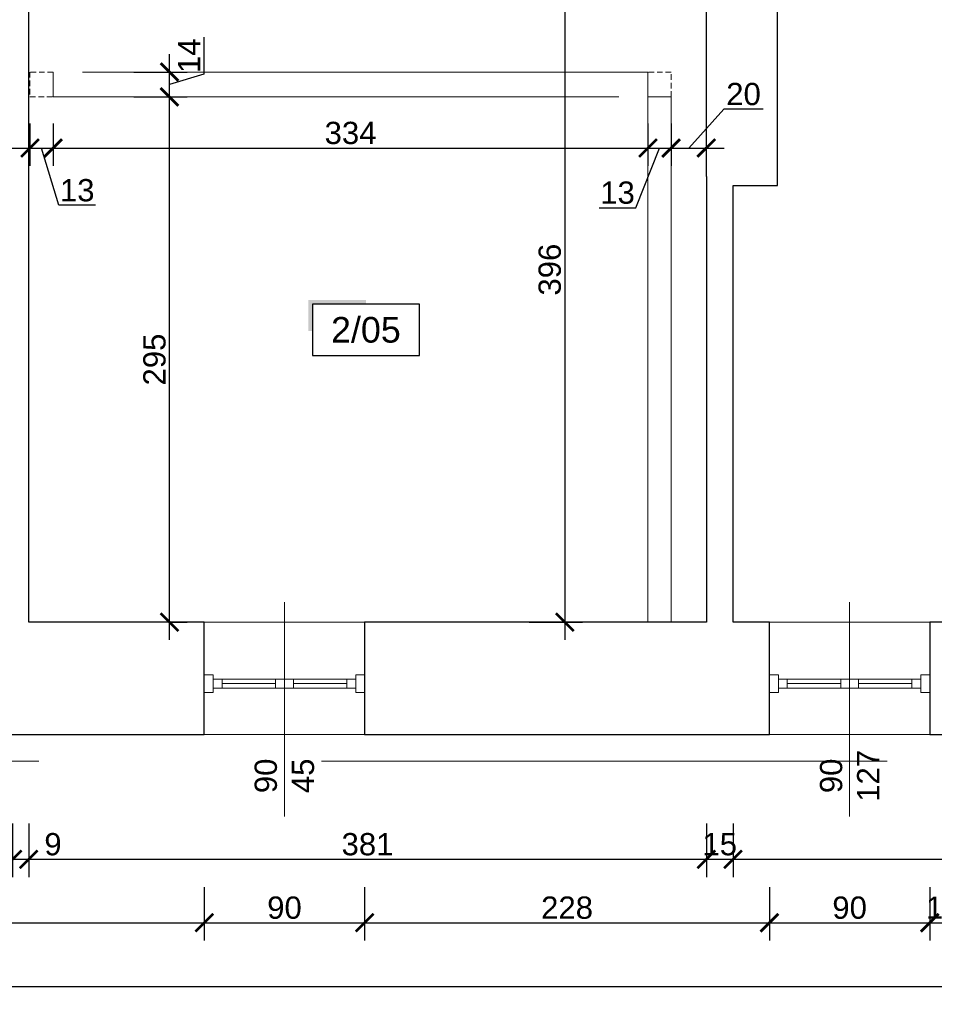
# Model space of a CAD drawing. Header units: millimetres. Extents: x 2709036 to 2756280, y 168165 to 192362.
# Tile 144 of 192: x 2724574 to 2725087, y 185609 to 186162. Entities that reach past the tile are written whole.
import ezdxf
from ezdxf.enums import TextEntityAlignment as Align

# ---------------------------------------------------------------- set-up
doc = ezdxf.new("R2010")
doc.units = ezdxf.units.MM
doc.header["$MEASUREMENT"] = 0
doc.linetypes.add('HIDDEN2', pattern=[4.7625, 3.175, -1.5875])
doc.layers.add('6 - OPISY', color=7, linetype='Continuous')
for name, color, linetype, lineweight in [('__MAZ_OPIS_STOLARKA', 7, 'Continuous', 0), ('__MAZ_SCHODY', 7, 'Continuous', 0), ('__MAZ_STOLARKA OKIENNA', 7, 'Continuous', 9), ('__MAZ_WYMIARY', 7, 'Continuous', 9), ('__MAZ_ŚCIANY ISTNIEJĄCE', 7, 'Continuous', 30), ('A-Wall-Open', 8, 'Continuous', 15)]:
    doc.layers.add(name, color=color, linetype=linetype, lineweight=lineweight)
doc.styles.add('Arial', font='arial.ttf')
doc.styles.add('Dimensions', font='arial.ttf')
doc.styles.get("Standard").update_dxf_attribs({"font": 'arial.ttf'})
doc.styles.add('styl1', font='arial.ttf')
doc.dimstyles.new('100', dxfattribs={"dimtxt": 10, "dimasz": 10, "dimexe": 18, "dimexo": 15, "dimgap": 9, "dimtad": 1, "dimdec": 1, "dimrnd": 0.5, "dimdsep": 46, "dimtxsty": 'Dimensions', "dimblk": 'ARCHTICK', "dimcen": 9, "dimdle": 10, "dimadec": 1, "dimazin": 2, "dimtfac": 1, "dimtdec": 4, "dimtofl": 0, "dimtmove": 2, "dimatfit": 3, "dimfxl": 1, "dimtolj": 1, "dimtzin": 0, "dimarcsym": 0})

# ---------------------------------------------------------------- blocks, each defined once
blk = doc.blocks.new('*U9')
at = {"ltscale": 10}
blk.add_hatch(color=256, dxfattribs=at).paths.add_polyline_path([(0, 26), (-25, 26), (-27, 26), (-27, 11.46), (-25, 11.46), (-25, 24), (0, 24)])
blk.add_lwpolyline([(-25, 0), (25, 0), (25, 24), (-25, 24)], close=True, dxfattribs=at)
at = {"layer": '6 - OPISY'}
for tag, p in [('NRPOM', (0, 6)), ('WYSPOM', (3.39, -15.66))]:
    blk.add_attdef(tag, text='', height=12, dxfattribs=at).set_placement(p, align=Align.CENTER)
blk = doc.blocks.new('_ArchTick')
at = {"color": 0, "linetype": 'ByBlock', "const_width": 0.15}
blk.add_lwpolyline([(-0.5, -0.5), (0.5, 0.5)], dxfattribs=at)
blk = doc.blocks.new('*D576')
at = {"layer": '__MAZ_WYMIARY', "color": 0, "lineweight": -2}
for p, q in [((2724482.82, 185710.43), (2724482.82, 185680.43)), ((2724569.88, 185710.43), (2724569.88, 185680.43)), ((2724472.82, 185690.43), (2724579.88, 185690.43))]:
    blk.add_line(p, q, dxfattribs=at)
at = {"layer": 'Defpoints', "color": 0, "lineweight": 30}
for p in [(2724482.82, 185824.33), (2724569.88, 185823.55), (2724569.88, 185690.43)]:
    blk.add_point(p, dxfattribs=at)
at = {"layer": '__MAZ_WYMIARY', "color": 0, "lineweight": -2, "xscale": 10, "yscale": 10, "zscale": 10, "rotation": 180}
blk.add_blockref('_ArchTick', (2724482.82, 185690.43), dxfattribs=at)
at = {"layer": '__MAZ_WYMIARY', "color": 0, "lineweight": -2, "xscale": 10, "yscale": 10, "zscale": 10}
blk.add_blockref('_ArchTick', (2724569.88, 185690.43), dxfattribs=at)
at = {"layer": '__MAZ_WYMIARY', "color": 0, "lineweight": 5, "insert": (2724526.35, 185698.82), "char_height": 12.5, "attachment_point": 5, "style": 'Arial'}
blk.add_mtext('\\A1;87', dxfattribs=at)
blk = doc.blocks.new('*D577')
at = {"layer": '__MAZ_WYMIARY', "color": 0, "lineweight": -2}
for p, q in [((2724569.88, 185710.43), (2724569.88, 185680.43)), ((2724578.88, 185710.43), (2724578.88, 185680.43)), ((2724559.88, 185690.43), (2724588.88, 185690.43))]:
    blk.add_line(p, q, dxfattribs=at)
at = {"layer": 'Defpoints', "color": 0, "lineweight": 30}
for p in [(2724569.88, 185823.55), (2724578.88, 185823.55), (2724578.88, 185690.43)]:
    blk.add_point(p, dxfattribs=at)
at = {"layer": '__MAZ_WYMIARY', "color": 0, "lineweight": -2, "xscale": 10, "yscale": 10, "zscale": 10, "rotation": 180}
blk.add_blockref('_ArchTick', (2724569.88, 185690.43), dxfattribs=at)
at = {"layer": '__MAZ_WYMIARY', "color": 0, "lineweight": -2, "xscale": 10, "yscale": 10, "zscale": 10}
blk.add_blockref('_ArchTick', (2724578.88, 185690.43), dxfattribs=at)
at = {"layer": '__MAZ_WYMIARY', "color": 0, "lineweight": 5, "insert": (2724592.52, 185698.82), "char_height": 12.5, "attachment_point": 5, "style": 'Arial'}
blk.add_mtext('\\A1;9', dxfattribs=at)
blk = doc.blocks.new('*D578')
at = {"layer": '__MAZ_WYMIARY', "color": 0, "lineweight": -2}
for p, q in [((2724578.88, 185710.43), (2724578.88, 185680.43)), ((2724959.3, 185710.43), (2724959.3, 185680.43)), ((2724568.88, 185690.43), (2724969.3, 185690.43))]:
    blk.add_line(p, q, dxfattribs=at)
at = {"layer": 'Defpoints', "color": 0, "lineweight": 30}
for p in [(2724578.88, 185823.49), (2724959.3, 185823.55), (2724959.3, 185690.43)]:
    blk.add_point(p, dxfattribs=at)
at = {"layer": '__MAZ_WYMIARY', "color": 0, "lineweight": -2, "xscale": 10, "yscale": 10, "zscale": 10, "rotation": 180}
blk.add_blockref('_ArchTick', (2724578.88, 185690.43), dxfattribs=at)
at = {"layer": '__MAZ_WYMIARY', "color": 0, "lineweight": -2, "xscale": 10, "yscale": 10, "zscale": 10}
blk.add_blockref('_ArchTick', (2724959.3, 185690.43), dxfattribs=at)
at = {"layer": '__MAZ_WYMIARY', "color": 0, "lineweight": 5, "insert": (2724769.09, 185698.82), "char_height": 12.5, "attachment_point": 5, "style": 'Arial'}
blk.add_mtext('\\A1;381', dxfattribs=at)
blk = doc.blocks.new('*D579')
at = {"layer": '__MAZ_WYMIARY', "color": 0, "lineweight": -2}
for p, q in [((2724959.3, 185710.43), (2724959.3, 185680.43)), ((2724974.3, 185710.43), (2724974.3, 185680.43)), ((2724949.3, 185690.43), (2724984.3, 185690.43))]:
    blk.add_line(p, q, dxfattribs=at)
at = {"layer": 'Defpoints', "color": 0, "lineweight": 30}
for p in [(2724959.3, 185823.55), (2724974.3, 185823.55), (2724974.3, 185690.43)]:
    blk.add_point(p, dxfattribs=at)
at = {"layer": '__MAZ_WYMIARY', "color": 0, "lineweight": -2, "xscale": 10, "yscale": 10, "zscale": 10, "rotation": 180}
blk.add_blockref('_ArchTick', (2724959.3, 185690.43), dxfattribs=at)
at = {"layer": '__MAZ_WYMIARY', "color": 0, "lineweight": -2, "xscale": 10, "yscale": 10, "zscale": 10}
blk.add_blockref('_ArchTick', (2724974.3, 185690.43), dxfattribs=at)
at = {"layer": '__MAZ_WYMIARY', "color": 0, "lineweight": 5, "insert": (2724966.8, 185698.82), "char_height": 12.5, "attachment_point": 5, "style": 'Arial'}
blk.add_mtext('\\A1;15', dxfattribs=at)
blk = doc.blocks.new('*D580')
at = {"layer": '__MAZ_WYMIARY', "color": 0, "lineweight": -2}
for p, q in [((2724974.3, 185710.43), (2724974.3, 185680.43)), ((2725315.97, 185710.43), (2725315.97, 185680.43)), ((2724964.3, 185690.43), (2725325.97, 185690.43))]:
    blk.add_line(p, q, dxfattribs=at)
at = {"layer": 'Defpoints', "color": 0, "lineweight": 30}
for p in [(2724974.3, 185823.49), (2725315.97, 185823.55), (2725315.97, 185690.43)]:
    blk.add_point(p, dxfattribs=at)
at = {"layer": '__MAZ_WYMIARY', "color": 0, "lineweight": -2, "xscale": 10, "yscale": 10, "zscale": 10, "rotation": 180}
blk.add_blockref('_ArchTick', (2724974.3, 185690.43), dxfattribs=at)
at = {"layer": '__MAZ_WYMIARY', "color": 0, "lineweight": -2, "xscale": 10, "yscale": 10, "zscale": 10}
blk.add_blockref('_ArchTick', (2725315.97, 185690.43), dxfattribs=at)
at = {"layer": '__MAZ_WYMIARY', "color": 0, "lineweight": 5, "insert": (2725145.13, 185698.82), "char_height": 12.5, "attachment_point": 5, "style": 'Arial'}
blk.add_mtext('\\A1;342', dxfattribs=at)
blk = doc.blocks.new('*D584')
at = {"layer": '__MAZ_WYMIARY', "color": 0, "lineweight": -2}
for p, q in [((2724151.82, 185674.81), (2724151.82, 185644.81)), ((2724677.48, 185674.81), (2724677.48, 185644.81)), ((2724141.82, 185654.81), (2724687.48, 185654.81))]:
    blk.add_line(p, q, dxfattribs=at)
at = {"layer": 'Defpoints', "color": 0, "lineweight": 30}
for p in [(2724151.82, 185760.55), (2724677.48, 185760.55), (2724677.48, 185654.81)]:
    blk.add_point(p, dxfattribs=at)
at = {"layer": '__MAZ_WYMIARY', "color": 0, "lineweight": -2, "xscale": 10, "yscale": 10, "zscale": 10, "rotation": 180}
blk.add_blockref('_ArchTick', (2724151.82, 185654.81), dxfattribs=at)
at = {"layer": '__MAZ_WYMIARY', "color": 0, "lineweight": -2, "xscale": 10, "yscale": 10, "zscale": 10}
blk.add_blockref('_ArchTick', (2724677.48, 185654.81), dxfattribs=at)
at = {"layer": '__MAZ_WYMIARY', "color": 0, "lineweight": 5, "insert": (2724414.65, 185663.19), "char_height": 12.5, "attachment_point": 5, "style": 'Arial'}
blk.add_mtext('\\A1;526', dxfattribs=at)
blk = doc.blocks.new('*D585')
at = {"layer": '__MAZ_WYMIARY', "color": 0, "lineweight": -2}
for p, q in [((2724677.48, 185674.81), (2724677.48, 185644.81)), ((2724767.48, 185674.81), (2724767.48, 185644.81)), ((2724667.48, 185654.81), (2724777.48, 185654.81))]:
    blk.add_line(p, q, dxfattribs=at)
at = {"layer": 'Defpoints', "color": 0, "lineweight": 30}
for p in [(2724677.48, 185760.49), (2724767.48, 185760.55), (2724767.48, 185654.81)]:
    blk.add_point(p, dxfattribs=at)
at = {"layer": '__MAZ_WYMIARY', "color": 0, "lineweight": -2, "xscale": 10, "yscale": 10, "zscale": 10, "rotation": 180}
blk.add_blockref('_ArchTick', (2724677.48, 185654.81), dxfattribs=at)
at = {"layer": '__MAZ_WYMIARY', "color": 0, "lineweight": -2, "xscale": 10, "yscale": 10, "zscale": 10}
blk.add_blockref('_ArchTick', (2724767.48, 185654.81), dxfattribs=at)
at = {"layer": '__MAZ_WYMIARY', "color": 0, "lineweight": 5, "insert": (2724722.48, 185663.19), "char_height": 12.5, "attachment_point": 5, "style": 'Arial'}
blk.add_mtext('\\A1;90', dxfattribs=at)
blk = doc.blocks.new('*D586')
at = {"layer": '__MAZ_WYMIARY', "color": 0, "lineweight": -2}
for p, q in [((2724767.48, 185674.81), (2724767.48, 185644.81)), ((2724994.73, 185674.81), (2724994.73, 185644.81)), ((2724757.48, 185654.81), (2725004.73, 185654.81))]:
    blk.add_line(p, q, dxfattribs=at)
at = {"layer": 'Defpoints', "color": 0, "lineweight": 30}
for p in [(2724767.48, 185760.55), (2724994.73, 185760.55), (2724994.73, 185654.81)]:
    blk.add_point(p, dxfattribs=at)
at = {"layer": '__MAZ_WYMIARY', "color": 0, "lineweight": -2, "xscale": 10, "yscale": 10, "zscale": 10, "rotation": 180}
blk.add_blockref('_ArchTick', (2724767.48, 185654.81), dxfattribs=at)
at = {"layer": '__MAZ_WYMIARY', "color": 0, "lineweight": -2, "xscale": 10, "yscale": 10, "zscale": 10}
blk.add_blockref('_ArchTick', (2724994.73, 185654.81), dxfattribs=at)
at = {"layer": '__MAZ_WYMIARY', "color": 0, "lineweight": 5, "insert": (2724881.1, 185663.19), "char_height": 12.5, "attachment_point": 5, "style": 'Arial'}
blk.add_mtext('\\A1;228', dxfattribs=at)
blk = doc.blocks.new('*D587')
at = {"layer": '__MAZ_WYMIARY', "color": 0, "lineweight": -2}
for p, q in [((2724994.73, 185674.81), (2724994.73, 185644.81)), ((2725084.73, 185674.81), (2725084.73, 185644.81)), ((2724984.73, 185654.81), (2725094.73, 185654.81))]:
    blk.add_line(p, q, dxfattribs=at)
at = {"layer": 'Defpoints', "color": 0, "lineweight": 30}
for p in [(2724994.73, 185760.49), (2725084.73, 185760.55), (2725084.73, 185654.81)]:
    blk.add_point(p, dxfattribs=at)
at = {"layer": '__MAZ_WYMIARY', "color": 0, "lineweight": -2, "xscale": 10, "yscale": 10, "zscale": 10, "rotation": 180}
blk.add_blockref('_ArchTick', (2724994.73, 185654.81), dxfattribs=at)
at = {"layer": '__MAZ_WYMIARY', "color": 0, "lineweight": -2, "xscale": 10, "yscale": 10, "zscale": 10}
blk.add_blockref('_ArchTick', (2725084.73, 185654.81), dxfattribs=at)
at = {"layer": '__MAZ_WYMIARY', "color": 0, "lineweight": 5, "insert": (2725039.73, 185663.19), "char_height": 12.5, "attachment_point": 5, "style": 'Arial'}
blk.add_mtext('\\A1;90', dxfattribs=at)
blk = doc.blocks.new('*D588')
at = {"layer": '__MAZ_WYMIARY', "color": 0, "lineweight": -2}
for p, q in [((2725084.73, 185674.81), (2725084.73, 185644.81)), ((2725099.78, 185674.81), (2725099.78, 185644.81)), ((2725074.73, 185654.81), (2725109.78, 185654.81))]:
    blk.add_line(p, q, dxfattribs=at)
at = {"layer": 'Defpoints', "color": 0, "lineweight": 30}
for p in [(2725084.73, 185760.55), (2725099.78, 185760.55), (2725099.78, 185654.81)]:
    blk.add_point(p, dxfattribs=at)
at = {"layer": '__MAZ_WYMIARY', "color": 0, "lineweight": -2, "xscale": 10, "yscale": 10, "zscale": 10, "rotation": 180}
blk.add_blockref('_ArchTick', (2725084.73, 185654.81), dxfattribs=at)
at = {"layer": '__MAZ_WYMIARY', "color": 0, "lineweight": -2, "xscale": 10, "yscale": 10, "zscale": 10}
blk.add_blockref('_ArchTick', (2725099.78, 185654.81), dxfattribs=at)
at = {"layer": '__MAZ_WYMIARY', "color": 0, "lineweight": 5, "insert": (2725092.26, 185663.19), "char_height": 12.5, "attachment_point": 5, "style": 'Arial'}
blk.add_mtext('\\A1;15', dxfattribs=at)
blk = doc.blocks.new('*D593')
at = {"layer": '__MAZ_WYMIARY', "color": 0, "lineweight": -2}
for p, q in [((2724151.82, 185639), (2724151.82, 185609)), ((2726950.82, 185639), (2726950.82, 185609)), ((2724141.82, 185619), (2726960.82, 185619))]:
    blk.add_line(p, q, dxfattribs=at)
at = {"layer": 'Defpoints', "color": 0, "lineweight": 30}
for p in [(2724151.82, 185760.55), (2726950.82, 185760.55), (2726950.82, 185619)]:
    blk.add_point(p, dxfattribs=at)
at = {"layer": '__MAZ_WYMIARY', "color": 0, "lineweight": -2, "xscale": 10, "yscale": 10, "zscale": 10, "rotation": 180}
blk.add_blockref('_ArchTick', (2724151.82, 185619), dxfattribs=at)
at = {"layer": '__MAZ_WYMIARY', "color": 0, "lineweight": -2, "xscale": 10, "yscale": 10, "zscale": 10}
blk.add_blockref('_ArchTick', (2726950.82, 185619), dxfattribs=at)
at = {"layer": '__MAZ_WYMIARY', "color": 0, "lineweight": 5, "insert": (2725551.32, 185627.38), "char_height": 12.5, "attachment_point": 5, "style": 'Arial'}
blk.add_mtext('\\A1;2799', dxfattribs=at)
blk = doc.blocks.new('*D602')
at = {"layer": '__MAZ_WYMIARY', "color": 0, "lineweight": -2}
for p, q in [((2724879.83, 186229.43), (2724879.83, 185813.55)), ((2724859.83, 186219.43), (2724889.83, 186219.43)), ((2724859.83, 185823.55), (2724889.83, 185823.55))]:
    blk.add_line(p, q, dxfattribs=at)
at = {"layer": 'Defpoints', "color": 0, "lineweight": 30}
for p in [(2724824.97, 186219.43), (2724824.97, 185823.55), (2724879.83, 185823.55)]:
    blk.add_point(p, dxfattribs=at)
at = {"layer": '__MAZ_WYMIARY', "color": 0, "lineweight": -2, "xscale": 10, "yscale": 10, "zscale": 10}
for p, rotation in [((2724879.83, 186219.43), 90), ((2724879.83, 185823.55), 270)]:
    blk.add_blockref('_ArchTick', p, dxfattribs=dict(at, rotation=rotation))
at = {"layer": '__MAZ_WYMIARY', "color": 0, "lineweight": 5, "insert": (2724871.44, 186021.49), "char_height": 12.5, "attachment_point": 5, "rotation": 90, "style": 'Arial'}
blk.add_mtext('\\A1;396', dxfattribs=at)
blk = doc.blocks.new('*D614')
at = {"layer": '__MAZ_WYMIARY', "color": 0, "lineweight": -2}
for p, q in [((2725116.25, 185813.49), (2725116.25, 186078.79)), ((2725096.25, 186068.79), (2725126.25, 186068.79)), ((2725096.25, 185823.49), (2725126.25, 185823.49))]:
    blk.add_line(p, q, dxfattribs=at)
at = {"layer": 'Defpoints', "color": 0, "lineweight": 30}
for p in [(2724974.3, 186068.79), (2725116.25, 186068.79), (2724974.3, 185823.49)]:
    blk.add_point(p, dxfattribs=at)
at = {"layer": '__MAZ_WYMIARY', "color": 0, "lineweight": -2, "xscale": 10, "yscale": 10, "zscale": 10}
for p, rotation in [((2725116.25, 186068.79), 90), ((2725116.25, 185823.49), 270)]:
    blk.add_blockref('_ArchTick', p, dxfattribs=dict(at, rotation=rotation))
at = {"layer": '__MAZ_WYMIARY', "color": 0, "lineweight": 5, "insert": (2725107.87, 185946.14), "char_height": 12.5, "attachment_point": 5, "rotation": 90, "style": 'Arial'}
blk.add_mtext('\\A1;246', dxfattribs=at)
blk = doc.blocks.new('*D615')
at = {"layer": '__MAZ_WYMIARY', "color": 0, "lineweight": -2}
for p, q in [((2725116.25, 186058.79), (2725116.25, 186383.55)), ((2725096.25, 186373.55), (2725126.25, 186373.55)), ((2725096.25, 186068.79), (2725126.25, 186068.79))]:
    blk.add_line(p, q, dxfattribs=at)
at = {"layer": 'Defpoints', "color": 0, "lineweight": 30}
for p in [(2724999.22, 186373.55), (2725116.25, 186373.55), (2724999.22, 186068.79)]:
    blk.add_point(p, dxfattribs=at)
at = {"layer": '__MAZ_WYMIARY', "color": 0, "lineweight": -2, "xscale": 10, "yscale": 10, "zscale": 10}
for p, rotation in [((2725116.25, 186373.55), 90), ((2725116.25, 186068.79), 270)]:
    blk.add_blockref('_ArchTick', p, dxfattribs=dict(at, rotation=rotation))
at = {"layer": '__MAZ_WYMIARY', "color": 0, "lineweight": 5, "insert": (2725107.86, 186221.17), "char_height": 12.5, "attachment_point": 5, "rotation": 90, "style": 'Arial'}
blk.add_mtext('\\A1;305', dxfattribs=at)
blk = doc.blocks.new('*D616')
at = {"layer": '__MAZ_WYMIARY', "color": 0, "lineweight": -2}
for p, q in [((2724579.61, 186103.46), (2724579.61, 186079.79)), ((2724592.61, 186103.46), (2724592.61, 186079.79)), ((2724569.61, 186089.79), (2724602.61, 186089.79)), ((2724595.76, 186057.63), (2724586.11, 186089.79)), ((2724616.48, 186057.63), (2724595.76, 186057.63))]:
    blk.add_line(p, q, dxfattribs=at)
at = {"layer": 'Defpoints', "color": 0, "lineweight": 30}
for p in [(2724579.61, 186118.46), (2724592.61, 186118.46), (2724592.61, 186089.79)]:
    blk.add_point(p, dxfattribs=at)
at = {"layer": '__MAZ_WYMIARY', "color": 0, "lineweight": -2, "xscale": 10, "yscale": 10, "zscale": 10, "rotation": 180}
blk.add_blockref('_ArchTick', (2724579.61, 186089.79), dxfattribs=at)
at = {"layer": '__MAZ_WYMIARY', "color": 0, "lineweight": -2, "xscale": 10, "yscale": 10, "zscale": 10}
blk.add_blockref('_ArchTick', (2724592.61, 186089.79), dxfattribs=at)
at = {"layer": '__MAZ_WYMIARY', "color": 0, "lineweight": 5, "insert": (2724606.12, 186066.01), "char_height": 12.5, "attachment_point": 5, "style": 'Arial'}
blk.add_mtext('\\A1;13', dxfattribs=at)
blk = doc.blocks.new('*D617')
at = {"layer": '__MAZ_WYMIARY', "color": 0, "lineweight": -2}
for p, q in [((2724592.61, 186103.4), (2724592.61, 186079.79)), ((2724926.53, 186103.46), (2724926.53, 186079.79)), ((2724582.61, 186089.79), (2724936.53, 186089.79))]:
    blk.add_line(p, q, dxfattribs=at)
at = {"layer": 'Defpoints', "color": 0, "lineweight": 30}
for p in [(2724592.61, 186118.4), (2724926.53, 186118.46), (2724926.53, 186089.79)]:
    blk.add_point(p, dxfattribs=at)
at = {"layer": '__MAZ_WYMIARY', "color": 0, "lineweight": -2, "xscale": 10, "yscale": 10, "zscale": 10, "rotation": 180}
blk.add_blockref('_ArchTick', (2724592.61, 186089.79), dxfattribs=at)
at = {"layer": '__MAZ_WYMIARY', "color": 0, "lineweight": -2, "xscale": 10, "yscale": 10, "zscale": 10}
blk.add_blockref('_ArchTick', (2724926.53, 186089.79), dxfattribs=at)
at = {"layer": '__MAZ_WYMIARY', "color": 0, "lineweight": 5, "insert": (2724759.57, 186098.17), "char_height": 12.5, "attachment_point": 5, "style": 'Arial'}
blk.add_mtext('\\A1;334', dxfattribs=at)
blk = doc.blocks.new('*D618')
at = {"layer": '__MAZ_WYMIARY', "color": 0, "lineweight": -2}
for p, q in [((2724926.53, 186103.46), (2724926.53, 186079.79)), ((2724939.53, 186103.46), (2724939.53, 186079.79)), ((2724916.53, 186089.79), (2724949.53, 186089.79)), ((2724919.8, 186056.27), (2724933.03, 186089.79)), ((2724899.07, 186056.27), (2724919.8, 186056.27))]:
    blk.add_line(p, q, dxfattribs=at)
at = {"layer": 'Defpoints', "color": 0, "lineweight": 30}
for p in [(2724926.53, 186118.46), (2724939.53, 186118.46), (2724939.53, 186089.79)]:
    blk.add_point(p, dxfattribs=at)
at = {"layer": '__MAZ_WYMIARY', "color": 0, "lineweight": -2, "xscale": 10, "yscale": 10, "zscale": 10, "rotation": 180}
blk.add_blockref('_ArchTick', (2724926.53, 186089.79), dxfattribs=at)
at = {"layer": '__MAZ_WYMIARY', "color": 0, "lineweight": -2, "xscale": 10, "yscale": 10, "zscale": 10}
blk.add_blockref('_ArchTick', (2724939.53, 186089.79), dxfattribs=at)
at = {"layer": '__MAZ_WYMIARY', "color": 0, "lineweight": 5, "insert": (2724909.43, 186064.66), "char_height": 12.5, "attachment_point": 5, "style": 'Arial'}
blk.add_mtext('\\A1;13', dxfattribs=at)
blk = doc.blocks.new('*D619')
at = {"layer": '__MAZ_WYMIARY', "color": 0, "lineweight": -2}
for p, q in [((2724969.13, 186111.63), (2724949.38, 186089.79)), ((2724991.21, 186111.63), (2724969.13, 186111.63)), ((2724939.53, 186103.46), (2724939.53, 186079.79)), ((2724959.22, 186103.46), (2724959.22, 186079.79)), ((2724929.53, 186089.79), (2724969.22, 186089.79))]:
    blk.add_line(p, q, dxfattribs=at)
at = {"layer": 'Defpoints', "color": 0, "lineweight": 30}
for p in [(2724939.53, 186118.46), (2724959.22, 186118.46), (2724959.22, 186089.79)]:
    blk.add_point(p, dxfattribs=at)
at = {"layer": '__MAZ_WYMIARY', "color": 0, "lineweight": -2, "xscale": 10, "yscale": 10, "zscale": 10, "rotation": 180}
blk.add_blockref('_ArchTick', (2724939.53, 186089.79), dxfattribs=at)
at = {"layer": '__MAZ_WYMIARY', "color": 0, "lineweight": -2, "xscale": 10, "yscale": 10, "zscale": 10}
blk.add_blockref('_ArchTick', (2724959.22, 186089.79), dxfattribs=at)
at = {"layer": '__MAZ_WYMIARY', "color": 0, "lineweight": 5, "insert": (2724980.17, 186120.01), "char_height": 12.5, "attachment_point": 5, "style": 'Arial'}
blk.add_mtext('\\A1;20', dxfattribs=at)
blk = doc.blocks.new('*D620')
at = {"layer": '__MAZ_WYMIARY', "color": 0, "lineweight": -2}
for p, q in [((2724657.92, 185813.55), (2724657.92, 186128.46)), ((2724657.92, 186118.46), (2724667.92, 186118.46)), ((2724657.92, 185823.55), (2724667.92, 185823.55))]:
    blk.add_line(p, q, dxfattribs=at)
at = {"layer": 'Defpoints', "color": 0, "lineweight": 30}
for p in [(2724644.61, 186118.46), (2724657.92, 186118.46), (2724644.61, 185823.55)]:
    blk.add_point(p, dxfattribs=at)
at = {"layer": '__MAZ_WYMIARY', "color": 0, "lineweight": -2, "xscale": 10, "yscale": 10, "zscale": 10}
for p, rotation in [((2724657.92, 186118.46), 90), ((2724657.92, 185823.55), 270)]:
    blk.add_blockref('_ArchTick', p, dxfattribs=dict(at, rotation=rotation))
at = {"layer": '__MAZ_WYMIARY', "color": 0, "lineweight": 5, "insert": (2724649.54, 185971.01), "char_height": 12.5, "attachment_point": 5, "rotation": 90, "style": 'Arial'}
blk.add_mtext('\\A1;295', dxfattribs=at)
blk = doc.blocks.new('*D621')
at = {"layer": '__MAZ_WYMIARY', "color": 0, "lineweight": -2}
for p, q in [((2724677.2, 186151.93), (2724677.2, 186131.25)), ((2724657.92, 186108.46), (2724657.92, 186142.46)), ((2724637.92, 186132.46), (2724667.92, 186132.46)), ((2724677.2, 186131.25), (2724657.92, 186125.46)), ((2724637.92, 186118.46), (2724667.92, 186118.46))]:
    blk.add_line(p, q, dxfattribs=at)
at = {"layer": 'Defpoints', "color": 0, "lineweight": 30}
for p in [(2724592.61, 186132.46), (2724657.92, 186132.46), (2724592.61, 186118.46)]:
    blk.add_point(p, dxfattribs=at)
at = {"layer": '__MAZ_WYMIARY', "color": 0, "lineweight": -2, "xscale": 10, "yscale": 10, "zscale": 10}
for p, rotation in [((2724657.92, 186132.46), 90), ((2724657.92, 186118.46), 270)]:
    blk.add_blockref('_ArchTick', p, dxfattribs=dict(at, rotation=rotation))
at = {"layer": '__MAZ_WYMIARY', "color": 0, "lineweight": 5, "insert": (2724668.92, 186141.59), "char_height": 12.5, "attachment_point": 5, "rotation": 90, "style": 'Arial'}
blk.add_mtext('\\A1;14', dxfattribs=at)

msp = doc.modelspace()

# ---------------------------------------------------------------- linework, layer by layer
at = {"layer": '__MAZ_OPIS_STOLARKA', "color": 252}
for points in [[(2724722.48, 185714.54), (2724722.48, 185834.76)], [(2725039.73, 185714.54), (2725039.73, 185834.76)]]:
    msp.add_lwpolyline(points, dxfattribs=at)
at = {"layer": '__MAZ_SCHODY', "color": 252, "linetype": 'HIDDEN2', "lineweight": 5}
for p, q in [((2724579.61, 186132.46), (2724579.61, 186118.46)), ((2724592.61, 186132.46), (2724579.61, 186132.46)), ((2724592.61, 186118.46), (2724592.61, 186132.46)), ((2724926.53, 186132.46), (2724926.53, 186118.46)), ((2724939.53, 186132.46), (2724926.53, 186132.46)), ((2724939.53, 186118.46), (2724939.53, 186132.46)), ((2724579.61, 186118.46), (2724592.61, 186118.46)), ((2724926.53, 186118.46), (2724939.53, 186118.46)), ((2724767.48, 185823.55), (2724677.48, 185823.55)), ((2725084.73, 185823.55), (2724994.73, 185823.55)), ((2724677.48, 185760.55), (2724767.48, 185760.55)), ((2724994.73, 185760.55), (2725084.73, 185760.55))]:
    msp.add_line(p, q, dxfattribs=at)
at = {"layer": '__MAZ_STOLARKA OKIENNA', "color": 252, "linetype": 'Continuous'}
for p, q in [((2724677.48, 185823.55), (2724767.48, 185823.55)), ((2724994.73, 185823.55), (2725084.73, 185823.55)), ((2724687.48, 185786.55), (2724687.48, 185791.55)), ((2724687.48, 185789.05), (2724717.48, 185789.05)), ((2724717.48, 185786.55), (2724717.48, 185791.55)), ((2724727.48, 185786.55), (2724727.48, 185791.55)), ((2724757.48, 185789.05), (2724727.48, 185789.05)), ((2724757.48, 185786.55), (2724757.48, 185791.55)), ((2725004.73, 185786.55), (2725004.73, 185791.55)), ((2725004.73, 185789.05), (2725034.73, 185789.05)), ((2725034.73, 185786.55), (2725034.73, 185791.55)), ((2725044.73, 185786.55), (2725044.73, 185791.55)), ((2725074.73, 185789.05), (2725044.73, 185789.05)), ((2725074.73, 185786.55), (2725074.73, 185791.55)), ((2724677.48, 185760.55), (2724767.48, 185760.55)), ((2724994.73, 185760.55), (2725084.73, 185760.55))]:
    msp.add_line(p, q, dxfattribs=at)
for points in [[(2724682.48, 185794.05), (2724677.48, 185794.05), (2724677.48, 185784.05), (2724682.48, 185784.05)], [(2724762.48, 185794.05), (2724767.48, 185794.05), (2724767.48, 185784.05), (2724762.48, 185784.05)], [(2724999.73, 185794.05), (2724994.73, 185794.05), (2724994.73, 185784.05), (2724999.73, 185784.05)], [(2725079.73, 185794.05), (2725084.73, 185794.05), (2725084.73, 185784.05), (2725079.73, 185784.05)], [(2724682.48, 185786.55), (2724682.48, 185791.55), (2724722.48, 185791.55), (2724722.48, 185786.55)], [(2724762.48, 185786.55), (2724762.48, 185791.55), (2724722.48, 185791.55), (2724722.48, 185786.55)], [(2724999.73, 185786.55), (2724999.73, 185791.55), (2725039.73, 185791.55), (2725039.73, 185786.55)], [(2725079.73, 185786.55), (2725079.73, 185791.55), (2725039.73, 185791.55), (2725039.73, 185786.55)]]:
    msp.add_lwpolyline(points, close=True, dxfattribs=at)
at = {"layer": '__MAZ_ŚCIANY ISTNIEJĄCE', "color": 252, "ltscale": 15}
for p, q in [((2724999.22, 186068.79), (2724999.22, 186252.85)), ((2724578.88, 185823.55), (2724578.88, 186219.43)), ((2724959.22, 186219.43), (2724959.22, 186073.79)), ((2724959.3, 186073.79), (2724959.3, 185823.55)), ((2724974.3, 186068.79), (2724999.22, 186068.79)), ((2724974.3, 185823.55), (2724974.3, 186068.79)), ((2724677.48, 185823.55), (2724578.88, 185823.55)), ((2724677.48, 185760.55), (2724677.48, 185823.55)), ((2724767.48, 185823.55), (2724767.48, 185760.55)), ((2724959.3, 185823.55), (2724767.48, 185823.55)), ((2724994.73, 185823.55), (2724974.3, 185823.55)), ((2724994.73, 185760.55), (2724994.73, 185823.55)), ((2725084.73, 185823.55), (2725084.73, 185760.55)), ((2725099.78, 185823.55), (2725084.73, 185823.55)), ((2724151.82, 185760.55), (2724677.48, 185760.55)), ((2724767.48, 185760.55), (2724994.73, 185760.55)), ((2725084.73, 185760.55), (2725099.78, 185760.55))]:
    msp.add_line(p, q, dxfattribs=at)
at = {"layer": 'A-Wall-Open', "color": 252, "linetype": 'HIDDEN2', "ltscale": 100}
for points in [[(2724136.82, 187069.55), (2726965.82, 187069.55), (2726965.82, 185745.55), (2724136.82, 185745.55)], [(2724926.53, 186132.46), (2724592.61, 186132.46), (2724592.61, 186118.46), (2724926.53, 186118.46)]]:
    msp.add_lwpolyline(points, close=True, dxfattribs=at)
at = {"layer": 'A-Wall-Open', "color": 252, "ltscale": 100}
msp.add_lwpolyline([(2724926.53, 186118.46), (2724939.53, 186118.46), (2724939.53, 185823.55), (2724926.53, 185823.55)], close=True, dxfattribs=at)

# ---------------------------------------------------------------- block references
at = {"layer": '6 - OPISY', "color": 252, "xscale": 1.2, "yscale": 1.2, "zscale": 1.2}
msp.add_blockref('*U9', (2724768.18, 185973.32), dxfattribs=at).add_auto_attribs({'NRPOM': '2/05'})

# ---------------------------------------------------------------- texts
at = {"layer": '__MAZ_OPIS_STOLARKA', "color": 252, "char_height": 12.5, "width": 38.3096, "attachment_point": 5, "rotation": 90, "style": 'styl1'}
for s, insert in [('90\\P127', (2725039.73, 185737.26)), ('90\\P45', (2724722.48, 185737.26))]:
    msp.add_mtext(s, dxfattribs=dict(at, insert=insert))

# ---------------------------------------------------------------- dimensions: what is measured, and where the dimension line sits
at = {"layer": '__MAZ_WYMIARY', "color": 252, "lineweight": 5}
for base, p1, p2, picture, middle in [((2725116.25, 186373.55), (2724999.22, 186068.79), (2724999.22, 186373.55), '*D615', (2725107.86, 186221.17)), ((2724879.83, 185823.55), (2724824.97, 186219.43), (2724824.97, 185823.55), '*D602', (2724871.44, 186021.49)), ((2724657.92, 186132.46), (2724592.61, 186118.46), (2724592.61, 186132.46), '*D621', (2724668.92, 186133.25)), ((2724657.92, 186118.46), (2724644.61, 185823.55), (2724644.61, 186118.46), '*D620', (2724649.54, 185971.01)), ((2725116.25, 186068.79), (2724974.3, 185823.49), (2724974.3, 186068.79), '*D614', (2725107.87, 185946.14))]:
    dim = msp.add_linear_dim(base=base, p1=p1, p2=p2, angle=90, dimstyle='100', override={"dimtxt": 12.5, "dimexe": 10, "dimgap": 2, "dimdec": 0, "dimtxsty": 'Arial', "dimtmove": 1, "dimfxl": 20, "dimfxlon": 1}, dxfattribs=at)
    dim.commit()
    dim.dimension.update_dxf_attribs({"geometry": picture, "text_midpoint": middle})
for base, p1, p2, picture, middle in [((2724959.22, 186089.79), (2724939.53, 186118.46), (2724959.22, 186118.46), '*D619', (2724971.13, 186111.63)), ((2724939.53, 186089.79), (2724926.53, 186118.46), (2724939.53, 186118.46), '*D618', (2724917.8, 186056.27)), ((2724578.88, 185690.43), (2724569.88, 185823.55), (2724578.88, 185823.55), '*D577', (2724592.52, 185690.43)), ((2724974.3, 185690.43), (2724959.3, 185823.55), (2724974.3, 185823.55), '*D579', (2724966.8, 185690.43)), ((2725099.78, 185654.81), (2725084.73, 185760.55), (2725099.78, 185760.55), '*D588', (2725092.26, 185654.81))]:
    dim = msp.add_linear_dim(base=base, p1=p1, p2=p2, dimstyle='100', override={"dimtxt": 12.5, "dimexe": 10, "dimgap": 2, "dimdec": 0, "dimtxsty": 'Arial', "dimtmove": 1, "dimfxl": 20, "dimfxlon": 1}, dxfattribs=at)
    dim.commit()
    dim.dimension.update_dxf_attribs({"geometry": picture, "text_midpoint": middle, "dimtype": 160})
for base, p1, p2, picture, middle in [((2724592.61, 186089.79), (2724579.61, 186118.46), (2724592.61, 186118.46), '*D616', (2724597.76, 186066.01)), ((2724926.53, 186089.79), (2724592.61, 186118.4), (2724926.53, 186118.46), '*D617', (2724759.57, 186098.17)), ((2724569.88, 185690.43), (2724482.82, 185824.33), (2724569.88, 185823.55), '*D576', (2724526.35, 185698.82)), ((2724959.3, 185690.43), (2724578.88, 185823.49), (2724959.3, 185823.55), '*D578', (2724769.09, 185698.82)), ((2725315.97, 185690.43), (2724974.3, 185823.49), (2725315.97, 185823.55), '*D580', (2725145.13, 185698.82)), ((2724677.48, 185654.81), (2724151.82, 185760.55), (2724677.48, 185760.55), '*D584', (2724414.65, 185663.19)), ((2726950.82, 185619), (2724151.82, 185760.55), (2726950.82, 185760.55), '*D593', (2725551.32, 185627.38)), ((2724767.48, 185654.81), (2724677.48, 185760.49), (2724767.48, 185760.55), '*D585', (2724722.48, 185663.19)), ((2724994.73, 185654.81), (2724767.48, 185760.55), (2724994.73, 185760.55), '*D586', (2724881.1, 185663.19)), ((2725084.73, 185654.81), (2724994.73, 185760.49), (2725084.73, 185760.55), '*D587', (2725039.73, 185663.19))]:
    dim = msp.add_linear_dim(base=base, p1=p1, p2=p2, dimstyle='100', override={"dimtxt": 12.5, "dimexe": 10, "dimgap": 2, "dimdec": 0, "dimtxsty": 'Arial', "dimtmove": 1, "dimfxl": 20, "dimfxlon": 1}, dxfattribs=at)
    dim.commit()
    dim.dimension.update_dxf_attribs({"geometry": picture, "text_midpoint": middle})

doc.saveas('drawing.dxf')
